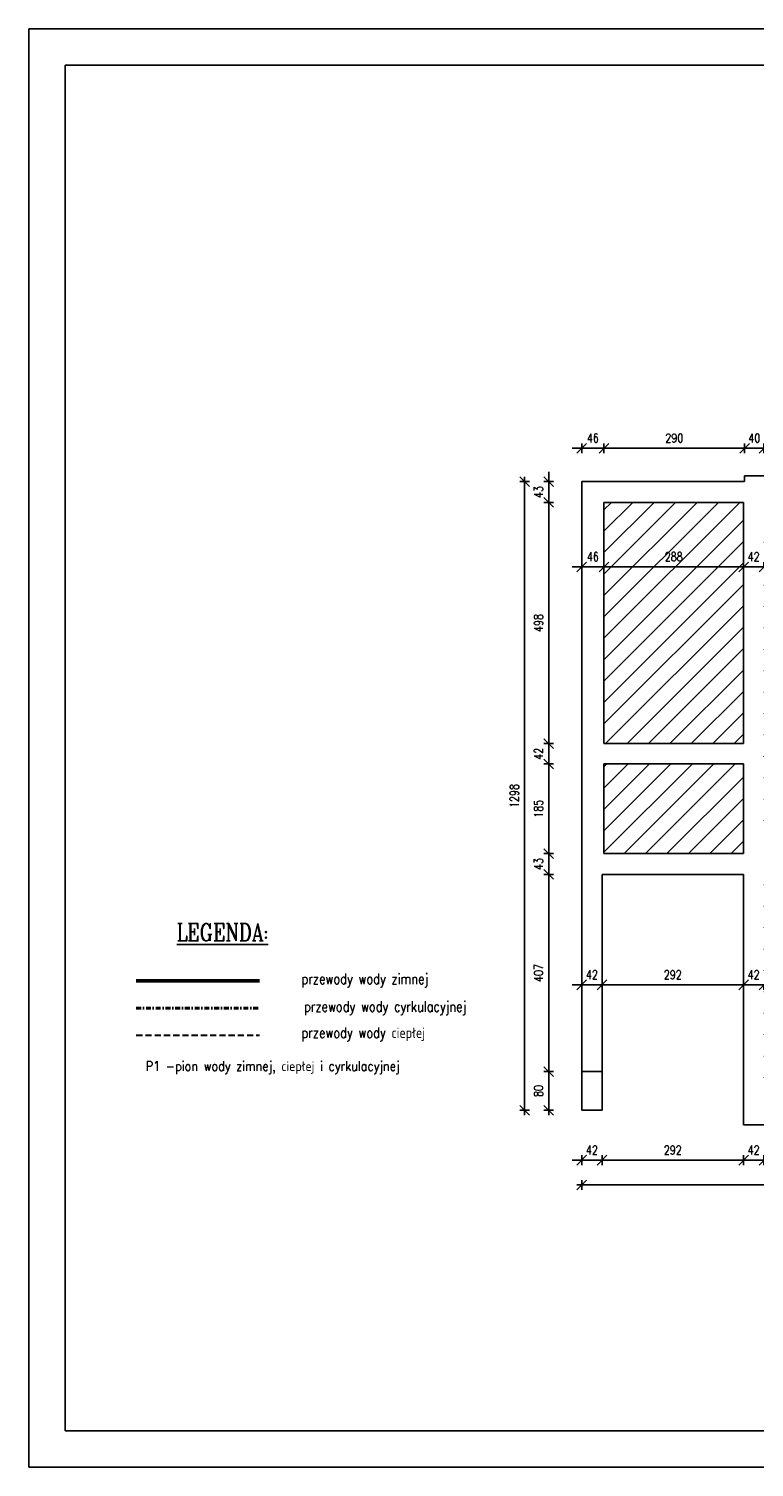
# Model space of a CAD drawing. Header units: centimetres. Extents: x 16800 to 40740, y -5708 to 2993.
# Tile 1 of 34: x 16800 to 18297, y -2970 to 0. Entities that reach past the tile are written whole.
import ezdxf
from ezdxf.enums import TextEntityAlignment as Align

# ---------------------------------------------------------------- set-up
doc = ezdxf.new("R2010")
doc.units = ezdxf.units.CM
doc.header["$MEASUREMENT"] = 0
doc.linetypes.add('DASHDOT', pattern=[1, 0.5, -0.25, 0, -0.25])
doc.linetypes.add('DASHED2', pattern=[9.525, 6.35, -3.175])
doc.layers.get('defpoints').update_dxf_attribs({"color": 6})
for name, color, linetype, lineweight in [('_woda ciepła', 1, 'DASHED2', 25), ('_woda cyrkulacyjna', 3, 'DASHDOT', 25), ('H20_PRZEWODY_ZIMNEJ_WODY', 5, 'Continuous', 30), ('is_co_opis', 7, 'Continuous', 30), ('kreskowanie', 7, 'Continuous', 18), ('linia widokowa', 8, 'Continuous', 25), ('wymiary', 7, 'Continuous', 18)]:
    doc.layers.add(name, color=color, linetype=linetype, lineweight=lineweight)
doc.layers.add('napisy', color=7, linetype='Continuous')
doc.layers.add('stokrotka opisy', color=7, linetype='Continuous')
doc.styles.add('OZD_C', font='romans.shx', dxfattribs={"width": 0.8})
doc.styles.add('ROMANS', font='romans', dxfattribs={"width": 0.85})
doc.styles.get("Standard").update_dxf_attribs({"font": 'romanc.shx', "width": 0.8})
doc.dimstyles.new('OLO', dxfattribs={"dimtxt": 18, "dimasz": 20, "dimexe": 10, "dimexo": 10, "dimgap": 12, "dimtad": 1, "dimdec": 1, "dimdsep": 46, "dimtxsty": 'Standard', "dimblk1": 'OBLIQUE', "dimblk2": 'OBLIQUE', "dimsah": 1, "dimcen": 2.5, "dimdle": 10, "dimclrd": 1, "dimclre": 1, "dimclrt": 1, "dimadec": 0, "dimazin": 0, "dimtfac": 1, "dimtdec": 1, "dimtix": 1, "dimtmove": 2, "dimatfit": 3, "dimldrblk": 'OBLIQUE', "dimfxl": 0, "dimtolj": 1, "dimarcsym": 0})

# ---------------------------------------------------------------- blocks, each defined once
blk = doc.blocks.new('_OBLIQUE')
at = {"color": 0, "linetype": 'ByBlock'}
blk.add_line((-0.5, -0.5), (0.5, 0.5), dxfattribs=at)
blk = doc.blocks.new('*D307')
at = {"layer": 'defpoints', "color": 0}
for p in [(17941, -2233), (17983, -2233), (17983, -2336)]:
    blk.add_point(p, dxfattribs=at)
at = {"layer": 'wymiary', "color": 1, "lineweight": -2}
for p, q in [((17941, -2336), (17921, -2336)), ((17941, -2326), (17941, -2346)), ((17941, -2336), (17983, -2336)), ((17983, -2326), (17983, -2346)), ((17983, -2336), (18003, -2336))]:
    blk.add_line(p, q, dxfattribs=at)
at = {"layer": 'wymiary', "color": 1, "lineweight": -2, "xscale": 20, "yscale": 20, "zscale": 20}
blk.add_blockref('_OBLIQUE', (17941, -2336), dxfattribs=at)
at = {"layer": 'wymiary', "color": 1, "lineweight": -2, "xscale": 20, "yscale": 20, "zscale": 20, "rotation": 180}
blk.add_blockref('_OBLIQUE', (17983, -2336), dxfattribs=at)
at = {"layer": 'wymiary', "color": 1, "insert": (17962, -2315), "char_height": 18, "attachment_point": 5}
blk.add_mtext('\\A1;42', dxfattribs=at)
blk = doc.blocks.new('*D308')
at = {"layer": 'defpoints', "color": 0}
for p in [(17983, -2233), (18275, -2263), (18275, -2336)]:
    blk.add_point(p, dxfattribs=at)
at = {"layer": 'wymiary', "color": 1, "lineweight": -2}
for p, q in [((17973, -2336), (18285, -2336)), ((17983, -2326), (17983, -2346)), ((18275, -2326), (18275, -2346))]:
    blk.add_line(p, q, dxfattribs=at)
at = {"layer": 'wymiary', "color": 1, "lineweight": -2, "xscale": 20, "yscale": 20, "zscale": 20, "rotation": 180}
blk.add_blockref('_OBLIQUE', (17983, -2336), dxfattribs=at)
at = {"layer": 'wymiary', "color": 1, "lineweight": -2, "xscale": 20, "yscale": 20, "zscale": 20}
blk.add_blockref('_OBLIQUE', (18275, -2336), dxfattribs=at)
at = {"layer": 'wymiary', "color": 1, "insert": (18129, -2315), "char_height": 18, "attachment_point": 5}
blk.add_mtext('\\A1;292', dxfattribs=at)
blk = doc.blocks.new('*D309')
at = {"layer": 'defpoints', "color": 0}
for p in [(18275, -2263), (18317, -2263), (18317, -2336)]:
    blk.add_point(p, dxfattribs=at)
at = {"layer": 'wymiary', "color": 1, "lineweight": -2}
for p, q in [((18275, -2336), (18255, -2336)), ((18275, -2326), (18275, -2346)), ((18275, -2336), (18317, -2336)), ((18317, -2326), (18317, -2346)), ((18317, -2336), (18337, -2336))]:
    blk.add_line(p, q, dxfattribs=at)
at = {"layer": 'wymiary', "color": 1, "lineweight": -2, "xscale": 20, "yscale": 20, "zscale": 20}
blk.add_blockref('_OBLIQUE', (18275, -2336), dxfattribs=at)
at = {"layer": 'wymiary', "color": 1, "lineweight": -2, "xscale": 20, "yscale": 20, "zscale": 20, "rotation": 180}
blk.add_blockref('_OBLIQUE', (18317, -2336), dxfattribs=at)
at = {"layer": 'wymiary', "color": 1, "insert": (18296, -2315), "char_height": 18, "attachment_point": 5}
blk.add_mtext('\\A1;42', dxfattribs=at)
blk = doc.blocks.new('*D318')
at = {"layer": 'defpoints', "color": 0}
for p in [(20018, -2209), (17941, -2233), (20018, -2387)]:
    blk.add_point(p, dxfattribs=at)
at = {"layer": 'wymiary', "color": 1, "lineweight": -2}
for p, q in [((17931, -2387), (20028, -2387)), ((17941, -2377), (17941, -2397)), ((20018, -2377), (20018, -2397))]:
    blk.add_line(p, q, dxfattribs=at)
at = {"layer": 'wymiary', "color": 1, "lineweight": -2, "xscale": 20, "yscale": 20, "zscale": 20, "rotation": 180}
blk.add_blockref('_OBLIQUE', (17941, -2387), dxfattribs=at)
at = {"layer": 'wymiary', "color": 1, "lineweight": -2, "xscale": 20, "yscale": 20, "zscale": 20}
blk.add_blockref('_OBLIQUE', (20018, -2387), dxfattribs=at)
at = {"layer": 'wymiary', "color": 1, "insert": (18979.5, -2366), "char_height": 18, "attachment_point": 5}
blk.add_mtext('\\A1;2077', dxfattribs=at)
blk = doc.blocks.new('*D327')
at = {"layer": 'defpoints', "color": 0}
for p in [(17987, -866), (17941, -935), (17987, -978)]:
    blk.add_point(p, dxfattribs=at)
at = {"layer": 'wymiary', "color": 1, "lineweight": -2}
for p, q in [((17941, -876), (17941, -856)), ((17987, -876), (17987, -856)), ((17941, -866), (17921, -866)), ((17941, -866), (17987, -866)), ((17987, -866), (18007, -866))]:
    blk.add_line(p, q, dxfattribs=at)
at = {"layer": 'wymiary', "color": 1, "lineweight": -2, "xscale": 20, "yscale": 20, "zscale": 20}
blk.add_blockref('_OBLIQUE', (17941, -866), dxfattribs=at)
at = {"layer": 'wymiary', "color": 1, "lineweight": -2, "xscale": 20, "yscale": 20, "zscale": 20, "rotation": 180}
blk.add_blockref('_OBLIQUE', (17987, -866), dxfattribs=at)
at = {"layer": 'wymiary', "color": 1, "insert": (17964, -845), "char_height": 18, "attachment_point": 5}
blk.add_mtext('\\A1;46', dxfattribs=at)
blk = doc.blocks.new('*D328')
at = {"layer": 'defpoints', "color": 0}
for p in [(18277, -866), (18277, -923), (17987, -978)]:
    blk.add_point(p, dxfattribs=at)
at = {"layer": 'wymiary', "color": 1, "lineweight": -2}
for p, q in [((17987, -876), (17987, -856)), ((18277, -876), (18277, -856)), ((17977, -866), (18287, -866))]:
    blk.add_line(p, q, dxfattribs=at)
at = {"layer": 'wymiary', "color": 1, "lineweight": -2, "xscale": 20, "yscale": 20, "zscale": 20, "rotation": 180}
blk.add_blockref('_OBLIQUE', (17987, -866), dxfattribs=at)
at = {"layer": 'wymiary', "color": 1, "lineweight": -2, "xscale": 20, "yscale": 20, "zscale": 20}
blk.add_blockref('_OBLIQUE', (18277, -866), dxfattribs=at)
at = {"layer": 'wymiary', "color": 1, "insert": (18132, -845), "char_height": 18, "attachment_point": 5}
blk.add_mtext('\\A1;290', dxfattribs=at)
blk = doc.blocks.new('*D329')
at = {"layer": 'defpoints', "color": 0}
for p in [(18317, -866), (18277, -923), (18317, -923)]:
    blk.add_point(p, dxfattribs=at)
at = {"layer": 'wymiary', "color": 1, "lineweight": -2}
for p, q in [((18277, -876), (18277, -856)), ((18317, -876), (18317, -856)), ((18277, -866), (18257, -866)), ((18277, -866), (18317, -866)), ((18317, -866), (18337, -866))]:
    blk.add_line(p, q, dxfattribs=at)
at = {"layer": 'wymiary', "color": 1, "lineweight": -2, "xscale": 20, "yscale": 20, "zscale": 20}
blk.add_blockref('_OBLIQUE', (18277, -866), dxfattribs=at)
at = {"layer": 'wymiary', "color": 1, "lineweight": -2, "xscale": 20, "yscale": 20, "zscale": 20, "rotation": 180}
blk.add_blockref('_OBLIQUE', (18317, -866), dxfattribs=at)
at = {"layer": 'wymiary', "color": 1, "insert": (18297, -845), "char_height": 18, "attachment_point": 5}
blk.add_mtext('\\A1;40', dxfattribs=at)
blk = doc.blocks.new('*D338')
at = {"layer": 'defpoints', "color": 0}
for p in [(17873, -2153), (17941, -2153), (17941, -2233)]:
    blk.add_point(p, dxfattribs=at)
at = {"layer": 'wymiary', "color": 1, "lineweight": -2}
for p, q in [((17883, -2153), (17863, -2153)), ((17873, -2243), (17873, -2143)), ((17883, -2233), (17863, -2233))]:
    blk.add_line(p, q, dxfattribs=at)
at = {"layer": 'wymiary', "color": 1, "lineweight": -2, "xscale": 20, "yscale": 20, "zscale": 20}
for p, rotation in [((17873, -2153), 90), ((17873, -2233), 270)]:
    blk.add_blockref('_OBLIQUE', p, dxfattribs=dict(at, rotation=rotation))
at = {"layer": 'wymiary', "color": 1, "insert": (17852, -2193), "char_height": 18, "attachment_point": 5, "rotation": 90}
blk.add_mtext('\\A1;80', dxfattribs=at)
blk = doc.blocks.new('*D339')
at = {"layer": 'defpoints', "color": 0}
for p in [(17873, -1746), (17983, -1746), (17941, -2153)]:
    blk.add_point(p, dxfattribs=at)
at = {"layer": 'wymiary', "color": 1, "lineweight": -2}
for p, q in [((17883, -1746), (17863, -1746)), ((17873, -2163), (17873, -1736)), ((17883, -2153), (17863, -2153))]:
    blk.add_line(p, q, dxfattribs=at)
at = {"layer": 'wymiary', "color": 1, "lineweight": -2, "xscale": 20, "yscale": 20, "zscale": 20}
for p, rotation in [((17873, -1746), 90), ((17873, -2153), 270)]:
    blk.add_blockref('_OBLIQUE', p, dxfattribs=dict(at, rotation=rotation))
at = {"layer": 'wymiary', "color": 1, "insert": (17852, -1949.5), "char_height": 18, "attachment_point": 5, "rotation": 90}
blk.add_mtext('\\A1;407', dxfattribs=at)
blk = doc.blocks.new('*D340')
at = {"layer": 'defpoints', "color": 0}
for p in [(17873, -1703), (17987, -1703), (17983, -1746)]:
    blk.add_point(p, dxfattribs=at)
at = {"layer": 'wymiary', "color": 1, "lineweight": -2}
for p, q in [((17873, -1703), (17873, -1683)), ((17883, -1703), (17863, -1703)), ((17873, -1746), (17873, -1703)), ((17883, -1746), (17863, -1746)), ((17873, -1746), (17873, -1766))]:
    blk.add_line(p, q, dxfattribs=at)
at = {"layer": 'wymiary', "color": 1, "lineweight": -2, "xscale": 20, "yscale": 20, "zscale": 20}
for p, rotation in [((17873, -1703), 270), ((17873, -1746), 90)]:
    blk.add_blockref('_OBLIQUE', p, dxfattribs=dict(at, rotation=rotation))
at = {"layer": 'wymiary', "color": 1, "insert": (17852, -1724.5), "char_height": 18, "attachment_point": 5, "rotation": 90}
blk.add_mtext('\\A1;43', dxfattribs=at)
blk = doc.blocks.new('*D341')
at = {"layer": 'defpoints', "color": 0}
for p in [(17873, -1518), (17987, -1518), (17987, -1703)]:
    blk.add_point(p, dxfattribs=at)
at = {"layer": 'wymiary', "color": 1, "lineweight": -2}
for p, q in [((17873, -1713), (17873, -1508)), ((17883, -1518), (17863, -1518)), ((17883, -1703), (17863, -1703))]:
    blk.add_line(p, q, dxfattribs=at)
at = {"layer": 'wymiary', "color": 1, "lineweight": -2, "xscale": 20, "yscale": 20, "zscale": 20}
for p, rotation in [((17873, -1518), 90), ((17873, -1703), 270)]:
    blk.add_blockref('_OBLIQUE', p, dxfattribs=dict(at, rotation=rotation))
at = {"layer": 'wymiary', "color": 1, "insert": (17852, -1610.5), "char_height": 18, "attachment_point": 5, "rotation": 90}
blk.add_mtext('\\A1;185', dxfattribs=at)
blk = doc.blocks.new('*D342')
at = {"layer": 'defpoints', "color": 0}
for p in [(17873, -1476), (17987, -1476), (17987, -1518)]:
    blk.add_point(p, dxfattribs=at)
at = {"layer": 'wymiary', "color": 1, "lineweight": -2}
for p, q in [((17883, -1476), (17863, -1476)), ((17873, -1476), (17873, -1456)), ((17873, -1518), (17873, -1476)), ((17883, -1518), (17863, -1518)), ((17873, -1518), (17873, -1538))]:
    blk.add_line(p, q, dxfattribs=at)
at = {"layer": 'wymiary', "color": 1, "lineweight": -2, "xscale": 20, "yscale": 20, "zscale": 20}
for p, rotation in [((17873, -1476), 270), ((17873, -1518), 90)]:
    blk.add_blockref('_OBLIQUE', p, dxfattribs=dict(at, rotation=rotation))
at = {"layer": 'wymiary', "color": 1, "insert": (17852, -1497), "char_height": 18, "attachment_point": 5, "rotation": 90}
blk.add_mtext('\\A1;42', dxfattribs=at)
blk = doc.blocks.new('*D343')
at = {"layer": 'defpoints', "color": 0}
for p in [(17873, -978), (17987, -978), (17987, -1476)]:
    blk.add_point(p, dxfattribs=at)
at = {"layer": 'wymiary', "color": 1, "lineweight": -2}
for p, q in [((17883, -978), (17863, -978)), ((17873, -1486), (17873, -968)), ((17883, -1476), (17863, -1476))]:
    blk.add_line(p, q, dxfattribs=at)
at = {"layer": 'wymiary', "color": 1, "lineweight": -2, "xscale": 20, "yscale": 20, "zscale": 20}
for p, rotation in [((17873, -978), 90), ((17873, -1476), 270)]:
    blk.add_blockref('_OBLIQUE', p, dxfattribs=dict(at, rotation=rotation))
at = {"layer": 'wymiary', "color": 1, "insert": (17852, -1227), "char_height": 18, "attachment_point": 5, "rotation": 90}
blk.add_mtext('\\A1;498', dxfattribs=at)
blk = doc.blocks.new('*D344')
at = {"layer": 'defpoints', "color": 0}
for p in [(17873, -935), (17941, -935), (17987, -978)]:
    blk.add_point(p, dxfattribs=at)
at = {"layer": 'wymiary', "color": 1, "lineweight": -2}
for p, q in [((17873, -935), (17873, -915)), ((17883, -935), (17863, -935)), ((17873, -978), (17873, -935)), ((17883, -978), (17863, -978)), ((17873, -978), (17873, -998))]:
    blk.add_line(p, q, dxfattribs=at)
at = {"layer": 'wymiary', "color": 1, "lineweight": -2, "xscale": 20, "yscale": 20, "zscale": 20}
for p, rotation in [((17873, -935), 270), ((17873, -978), 90)]:
    blk.add_blockref('_OBLIQUE', p, dxfattribs=dict(at, rotation=rotation))
at = {"layer": 'wymiary', "color": 1, "insert": (17852, -956.5), "char_height": 18, "attachment_point": 5, "rotation": 90}
blk.add_mtext('\\A1;43', dxfattribs=at)
blk = doc.blocks.new('*D345')
at = {"layer": 'defpoints', "color": 0}
for p in [(17823, -935), (17941, -935), (17941, -2233)]:
    blk.add_point(p, dxfattribs=at)
at = {"layer": 'wymiary', "color": 1, "lineweight": -2}
for p, q in [((17833, -935), (17813, -935)), ((17823, -2243), (17823, -925)), ((17833, -2233), (17813, -2233))]:
    blk.add_line(p, q, dxfattribs=at)
at = {"layer": 'wymiary', "color": 1, "lineweight": -2, "xscale": 20, "yscale": 20, "zscale": 20}
for p, rotation in [((17823, -935), 90), ((17823, -2233), 270)]:
    blk.add_blockref('_OBLIQUE', p, dxfattribs=dict(at, rotation=rotation))
at = {"layer": 'wymiary', "color": 1, "insert": (17802, -1584), "char_height": 18, "attachment_point": 5, "rotation": 90}
blk.add_mtext('\\A1;1298', dxfattribs=at)
blk = doc.blocks.new('*D346')
at = {"layer": 'defpoints', "color": 0}
for p in [(17941, -1111), (17987, -1111), (17987, -1111)]:
    blk.add_point(p, dxfattribs=at)
at = {"layer": 'wymiary', "color": 1, "lineweight": -2}
for p, q in [((17941, -1111), (17921, -1111)), ((17941, -1111), (17941, -1101)), ((17941, -1111), (17987, -1111)), ((17987, -1111), (17987, -1101)), ((17987, -1111), (18007, -1111))]:
    blk.add_line(p, q, dxfattribs=at)
at = {"layer": 'wymiary', "color": 1, "lineweight": -2, "xscale": 20, "yscale": 20, "zscale": 20}
blk.add_blockref('_OBLIQUE', (17941, -1111), dxfattribs=at)
at = {"layer": 'wymiary', "color": 1, "lineweight": -2, "xscale": 20, "yscale": 20, "zscale": 20, "rotation": 180}
blk.add_blockref('_OBLIQUE', (17987, -1111), dxfattribs=at)
at = {"layer": 'wymiary', "color": 1, "insert": (17964, -1090), "char_height": 18, "attachment_point": 5}
blk.add_mtext('\\A1;46', dxfattribs=at)
blk = doc.blocks.new('*D347')
at = {"layer": 'defpoints', "color": 0}
for p in [(17987, -1111), (18275, -1111), (18275, -1111)]:
    blk.add_point(p, dxfattribs=at)
at = {"layer": 'wymiary', "color": 1, "lineweight": -2}
for p, q in [((17977, -1111), (18285, -1111)), ((17987, -1111), (17987, -1101)), ((18275, -1111), (18275, -1101))]:
    blk.add_line(p, q, dxfattribs=at)
at = {"layer": 'wymiary', "color": 1, "lineweight": -2, "xscale": 20, "yscale": 20, "zscale": 20, "rotation": 180}
blk.add_blockref('_OBLIQUE', (17987, -1111), dxfattribs=at)
at = {"layer": 'wymiary', "color": 1, "lineweight": -2, "xscale": 20, "yscale": 20, "zscale": 20}
blk.add_blockref('_OBLIQUE', (18275, -1111), dxfattribs=at)
at = {"layer": 'wymiary', "color": 1, "insert": (18131, -1090), "char_height": 18, "attachment_point": 5}
blk.add_mtext('\\A1;288', dxfattribs=at)
blk = doc.blocks.new('*D348')
at = {"layer": 'defpoints', "color": 0}
for p in [(18275, -1111), (18317, -1111), (18317, -1111)]:
    blk.add_point(p, dxfattribs=at)
at = {"layer": 'wymiary', "color": 1, "lineweight": -2}
for p, q in [((18275, -1111), (18255, -1111)), ((18275, -1111), (18275, -1101)), ((18275, -1111), (18317, -1111)), ((18317, -1111), (18317, -1101)), ((18317, -1111), (18337, -1111))]:
    blk.add_line(p, q, dxfattribs=at)
at = {"layer": 'wymiary', "color": 1, "lineweight": -2, "xscale": 20, "yscale": 20, "zscale": 20}
blk.add_blockref('_OBLIQUE', (18275, -1111), dxfattribs=at)
at = {"layer": 'wymiary', "color": 1, "lineweight": -2, "xscale": 20, "yscale": 20, "zscale": 20, "rotation": 180}
blk.add_blockref('_OBLIQUE', (18317, -1111), dxfattribs=at)
at = {"layer": 'wymiary', "color": 1, "insert": (18296, -1090), "char_height": 18, "attachment_point": 5}
blk.add_mtext('\\A1;42', dxfattribs=at)
blk = doc.blocks.new('*D359')
at = {"layer": 'defpoints', "color": 0}
for p in [(17941, -1974), (17983, -1974), (17983, -1974)]:
    blk.add_point(p, dxfattribs=at)
at = {"layer": 'wymiary', "color": 1, "lineweight": -2}
for p, q in [((17941, -1974), (17921, -1974)), ((17941, -1974), (17941, -1964)), ((17941, -1974), (17983, -1974)), ((17983, -1974), (17983, -1964)), ((17983, -1974), (18003, -1974))]:
    blk.add_line(p, q, dxfattribs=at)
at = {"layer": 'wymiary', "color": 1, "lineweight": -2, "xscale": 20, "yscale": 20, "zscale": 20}
blk.add_blockref('_OBLIQUE', (17941, -1974), dxfattribs=at)
at = {"layer": 'wymiary', "color": 1, "lineweight": -2, "xscale": 20, "yscale": 20, "zscale": 20, "rotation": 180}
blk.add_blockref('_OBLIQUE', (17983, -1974), dxfattribs=at)
at = {"layer": 'wymiary', "color": 1, "insert": (17962, -1953), "char_height": 18, "attachment_point": 5}
blk.add_mtext('\\A1;42', dxfattribs=at)
blk = doc.blocks.new('*D360')
at = {"layer": 'defpoints', "color": 0}
for p in [(17983, -1974), (18275, -1974), (18275, -1974)]:
    blk.add_point(p, dxfattribs=at)
at = {"layer": 'wymiary', "color": 1, "lineweight": -2}
for p, q in [((17973, -1974), (18285, -1974)), ((17983, -1974), (17983, -1964)), ((18275, -1974), (18275, -1964))]:
    blk.add_line(p, q, dxfattribs=at)
at = {"layer": 'wymiary', "color": 1, "lineweight": -2, "xscale": 20, "yscale": 20, "zscale": 20, "rotation": 180}
blk.add_blockref('_OBLIQUE', (17983, -1974), dxfattribs=at)
at = {"layer": 'wymiary', "color": 1, "lineweight": -2, "xscale": 20, "yscale": 20, "zscale": 20}
blk.add_blockref('_OBLIQUE', (18275, -1974), dxfattribs=at)
at = {"layer": 'wymiary', "color": 1, "insert": (18129, -1953), "char_height": 18, "attachment_point": 5}
blk.add_mtext('\\A1;292', dxfattribs=at)
blk = doc.blocks.new('*D361')
at = {"layer": 'defpoints', "color": 0}
for p in [(18275, -1974), (18317, -1974), (18317, -1974)]:
    blk.add_point(p, dxfattribs=at)
at = {"layer": 'wymiary', "color": 1, "lineweight": -2}
for p, q in [((18275, -1974), (18255, -1974)), ((18275, -1974), (18275, -1964)), ((18275, -1974), (18317, -1974)), ((18317, -1974), (18317, -1984)), ((18317, -1974), (18337, -1974))]:
    blk.add_line(p, q, dxfattribs=at)
at = {"layer": 'wymiary', "color": 1, "lineweight": -2, "xscale": 20, "yscale": 20, "zscale": 20}
blk.add_blockref('_OBLIQUE', (18275, -1974), dxfattribs=at)
at = {"layer": 'wymiary', "color": 1, "lineweight": -2, "xscale": 20, "yscale": 20, "zscale": 20, "rotation": 180}
blk.add_blockref('_OBLIQUE', (18317, -1974), dxfattribs=at)
at = {"layer": 'wymiary', "color": 1, "insert": (18296, -1953), "char_height": 18, "attachment_point": 5}
blk.add_mtext('\\A1;42', dxfattribs=at)

msp = doc.modelspace()

# ---------------------------------------------------------------- hatches: boundary and pattern name
at = {"layer": 'kreskowanie'}
h = msp.add_hatch(dxfattribs=at)
h.set_pattern_fill('ANSI31', color=256, scale=250, style=0)
h.set_pattern_definition([(45, (-100, 100), (-22.097087, 22.097087), [])])
h.paths.add_polyline_path([(18275, -978), (17987, -978), (17987, -1476), (18275, -1476)])
h.paths.add_polyline_path([(18732, -1038), (18317, -1038), (18317, -1469), (18732, -1469)])
h.paths.add_polyline_path([(17987, -1518), (17987, -1703), (18275, -1703), (18275, -1518)])
h.paths.add_polyline_path([(18317, -1498), (18317, -1673), (18732, -1673), (18732, -1498)])
h.paths.add_polyline_path([(18317, -2166), (18732, -2166), (18732, -1748), (18684, -1748), (18684, -1733), (18317, -1733)])

# ---------------------------------------------------------------- linework, layer by layer
at = {"layer": '_woda ciepła', "lineweight": 30, "ltscale": 2}
msp.add_line((17021.81, -2077.663), (17276.056, -2077.663), dxfattribs=at)
at = {"layer": '_woda cyrkulacyjna', "lineweight": 40, "ltscale": 20}
msp.add_line((17021.81, -2021.851), (17276.056, -2021.851), dxfattribs=at)
at = {"layer": 'defpoints'}
for p, q in [((16800, 0), (21000, 0)), ((16800, -2970), (16800, 0)), ((16800, 0), (21000, 0)), ((16875, -2895), (16875, -75)), ((16875, -75), (20925, -75)), ((20925, -2895), (16875, -2895)), ((16800, -2970), (21000, -2970))]:
    msp.add_line(p, q, dxfattribs=at)
at = {"layer": 'H20_PRZEWODY_ZIMNEJ_WODY', "lineweight": 50}
msp.add_line((17021.81, -1966.04), (17276.056, -1966.04), dxfattribs=at)
at = {"layer": 'linia widokowa'}
for p, q in [((17941, -935), (17941, -2153)), ((17941, -935), (18277, -935)), ((18317, -923), (18277, -923)), ((18277, -923), (18277, -935)), ((17987, -978), (17987, -1476)), ((17987, -978), (18275, -978)), ((18275, -978), (18275, -1476)), ((17987, -1476), (18275, -1476)), ((17987, -1518), (18275, -1518)), ((17987, -1518), (17987, -1703)), ((18275, -1518), (18275, -1703)), ((17987, -1703), (18275, -1703)), ((17983, -1746), (18275, -1746)), ((17983, -2153), (17983, -1746)), ((18275, -1746), (18275, -2263)), ((17941, -2153), (17983, -2153)), ((17941, -2153), (17941, -2233)), ((17983, -2233), (17983, -2153)), ((17941, -2233), (17983, -2233)), ((18275, -2263), (18317, -2263))]:
    msp.add_line(p, q, dxfattribs=at)

# ---------------------------------------------------------------- texts
at = {"layer": 'is_co_opis', "color": 0, "lineweight": 18, "char_height": 21.6, "attachment_point": 3, "style": 'OZD_C'}
for s, insert, width in [('przewody wody zimnej', (17624.063, -1950.738), 3347.17483), ('przewody wody cyrkulacyjnej', (17702.574, -2008.036), 4575.22653), ('przewody wody ciepłej', (17617.81, -2062.063), 3414.25314)]:
    msp.add_mtext(s, dxfattribs=dict(at, insert=insert, width=width))
at = {"layer": 'napisy', "width": 0.784524}
msp.add_text('%%ULEGENDA:', height=36, dxfattribs=at).set_placement((17199.82, -1865.468), align=Align.MIDDLE_CENTER)
at = {"layer": 'stokrotka opisy', "insert": (17041.387, -2131.881), "char_height": 20, "width": 6398.6229, "attachment_point": 1, "style": 'ROMANS'}
msp.add_mtext('P1 -pion wody zimnej, ciepłej i cyrkulacyjnej', dxfattribs=at)

# ---------------------------------------------------------------- dimensions: what is measured, and where the dimension line sits
at = {"layer": 'wymiary'}
for base, p1, p2, picture, middle in [((17987, -866), (17941, -935), (17987, -978), '*D327', (17964, -845)), ((18277, -866), (17987, -978), (18277, -923), '*D328', (18132, -845)), ((18317, -866), (18277, -923), (18317, -923), '*D329', (18297, -845)), ((17987, -1111), (17941, -1111), (17987, -1111), '*D346', (17964, -1090)), ((18275, -1111), (17987, -1111), (18275, -1111), '*D347', (18131, -1090)), ((18317, -1111), (18275, -1111), (18317, -1111), '*D348', (18296, -1090)), ((17983, -1974), (17941, -1974), (17983, -1974), '*D359', (17962, -1953)), ((18275, -1974), (17983, -1974), (18275, -1974), '*D360', (18129, -1953)), ((18317, -1974), (18275, -1974), (18317, -1974), '*D361', (18296, -1953)), ((20018, -2387), (17941, -2233), (20018, -2209), '*D318', (18979.5, -2366)), ((17983, -2336), (17941, -2233), (17983, -2233), '*D307', (17962, -2315)), ((18275, -2336), (17983, -2233), (18275, -2263), '*D308', (18129, -2315)), ((18317, -2336), (18275, -2263), (18317, -2263), '*D309', (18296, -2315))]:
    dim = msp.add_linear_dim(base=base, p1=p1, p2=p2, dimstyle='OLO', dxfattribs=at)
    dim.commit()
    dim.dimension.update_dxf_attribs({"geometry": picture, "text_midpoint": middle})
for base, p1, p2, picture, middle in [((17873, -935), (17987, -978), (17941, -935), '*D344', (17852, -956.5)), ((17823, -935), (17941, -2233), (17941, -935), '*D345', (17802, -1584)), ((17873, -978), (17987, -1476), (17987, -978), '*D343', (17852, -1227)), ((17873, -1476), (17987, -1518), (17987, -1476), '*D342', (17852, -1497)), ((17873, -1518), (17987, -1703), (17987, -1518), '*D341', (17852, -1610.5)), ((17873, -1703), (17983, -1746), (17987, -1703), '*D340', (17852, -1724.5)), ((17873, -1746), (17941, -2153), (17983, -1746), '*D339', (17852, -1949.5)), ((17873, -2153), (17941, -2233), (17941, -2153), '*D338', (17852, -2193))]:
    dim = msp.add_linear_dim(base=base, p1=p1, p2=p2, angle=90, dimstyle='OLO', dxfattribs=at)
    dim.commit()
    dim.dimension.update_dxf_attribs({"geometry": picture, "text_midpoint": middle})

doc.saveas('drawing.dxf')
